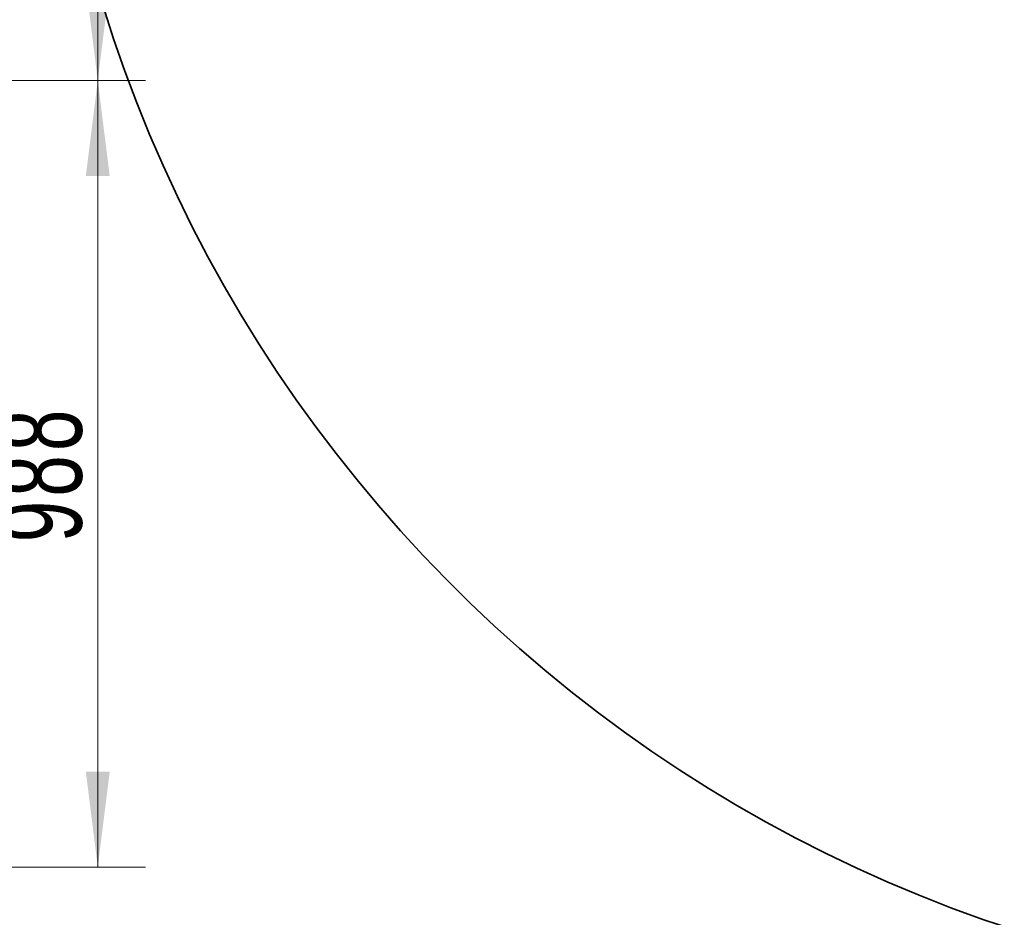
# Model space of a CAD drawing. Header units: millimetres. Extents: x -4455 to 4455, y -3150 to 3150.
# Tile 8 of 20: x 541 to 1778, y -962 to 165. Entities that reach past the tile are written whole.
import ezdxf

# ---------------------------------------------------------------- set-up
doc = ezdxf.new("R2010")
doc.units = ezdxf.units.MM
doc.layers.get('0').update_dxf_attribs({"lineweight": 35})
doc.layers.add('尺寸线层', color=3, linetype='Continuous', lineweight=18)
doc.layers.add('粗实线层', color=7, linetype='Continuous', lineweight=35)
doc.styles.add('标准', font='txt', dxfattribs={"width": 0.667})
doc.dimstyles.new('标准', dxfattribs={"dimscale": 30, "dimtxt": 3.5, "dimasz": 4, "dimexe": 2, "dimexo": 0, "dimtad": 1, "dimdsep": 46, "dimtxsty": '标准', "dimblk": '_CAXARROW', "dimcen": 0, "dimdle": 6, "dimazin": 2, "dimtfac": 0.707107, "dimtdec": 3, "dimtmove": 2, "dimatfit": 3, "dimfxl": 1, "dimfrac": 2, "dimtolj": 1, "dimarcsym": 1})

# ---------------------------------------------------------------- blocks, each defined once
blk = doc.blocks.new('*X20')
at = {"layer": '尺寸线层', "linetype": 'Continuous', "transparency": 16777216}
for points in [[(639.5, 89), (624.5, -31), (654.5, -31)], [(639.5, -898.9), (624.5, -778.9), (654.5, -778.9)]]:
    blk.add_hatch(color=0, dxfattribs=at).paths.add_polyline_path(points, flags=0)
at = {"layer": '尺寸线层', "color": 0, "linetype": 'Continuous', "transparency": 16777216}
for p, q in [((-192.8, 89), (699.5, 89)), ((639.5, -898.9), (639.5, 89)), ((-2109.8, -898.9), (699.5, -898.9))]:
    blk.add_line(p, q, dxfattribs=at)
at = {"layer": '尺寸线层', "color": 0, "transparency": 16777216, "insert": (567.6, -405), "char_height": 105, "width": 307.033, "attachment_point": 5, "rotation": 90, "line_spacing_factor": 1.15057, "style": '标准'}
blk.add_mtext('\\T1.1;988', dxfattribs=at)
blk = doc.blocks.new('_CAXARROW')
blk.add_hatch(color=0).paths.add_polyline_path([(0, 0), (-1, 0.125), (-1, -0.125)], flags=0)
blk = doc.blocks.new('*X21')
at = {"layer": '尺寸线层', "linetype": 'Continuous', "transparency": 16777216}
for points in [[(639.5, 2417.6), (624.5, 2297.6), (654.5, 2297.6)], [(639.5, 89), (624.5, 209), (654.5, 209)]]:
    blk.add_hatch(color=0, dxfattribs=at).paths.add_polyline_path(points, flags=0)
at = {"layer": '尺寸线层', "color": 0, "linetype": 'Continuous', "transparency": 16777216}
for p, q in [((-2151.1, 2417.6), (699.5, 2417.6)), ((639.5, 89), (639.5, 2417.6)), ((-192.8, 89), (699.5, 89))]:
    blk.add_line(p, q, dxfattribs=at)
at = {"layer": '尺寸线层', "color": 0, "transparency": 16777216, "insert": (567.6, 1253.3), "char_height": 105, "width": 418.129, "attachment_point": 5, "rotation": 90, "line_spacing_factor": 1.15057, "style": '标准'}
blk.add_mtext('\\T1.1;2328', dxfattribs=at)

msp = doc.modelspace()

# ---------------------------------------------------------------- linework, layer by layer
at = {"layer": '粗实线层'}
msp.add_arc((2334.674, 703.304), 1766.55, 1.5, 358.5, dxfattribs=at)

# ---------------------------------------------------------------- dimensions: what is measured, and where the dimension line sits
at = {"layer": '尺寸线层'}
for base, p1, p2, text, picture, middle in [((639.495, 2417.623), (-192.801, 89.008), (-2151.106, 2417.623), '2328', '*X21', (639.495, 1253.316)), ((639.495, 89.008), (-2109.759, -898.94), (-192.801, 89.008), '988', '*X20', (639.495, -404.966))]:
    dim = msp.add_linear_dim(base=base, p1=p1, p2=p2, angle=90, text=text, dimstyle='标准', override={"dimsah": 1, "dimtfac": 1, "dimtfill": 1}, dxfattribs=at)
    dim.commit()
    dim.dimension.update_dxf_attribs({"geometry": picture, "text_midpoint": middle, "dimtype": 160})

doc.saveas('drawing.dxf')
